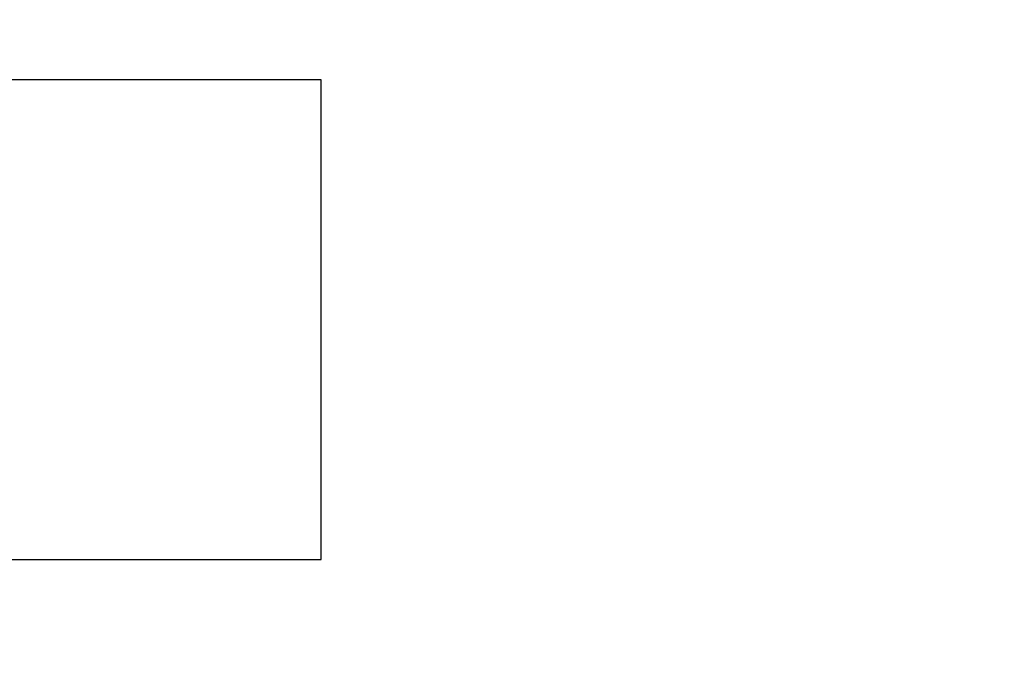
# Model space of a CAD drawing. Extents: x 0 to 1135, y 0 to 420.
# Tile 14 of 50: x 527 to 562, y 134 to 158. Entities that reach past the tile are written whole.
import ezdxf

# ---------------------------------------------------------------- set-up
doc = ezdxf.new("R2010")
doc.units = 0
doc.header["$LTSCALE"] = 2
doc.header["$MEASUREMENT"] = 0
doc.layers.add('FBR', color=8, linetype='CONTINUOUS')
doc.layers.add('Ingenieurbauwerke', color=15, linetype='CONTINUOUS')

msp = doc.modelspace()

# ---------------------------------------------------------------- linework, layer by layer
at = {"layer": 'FBR'}
for points in [[(159.506, 218.371, 0.000005), (172.006, 218.371, 0.000002), (185.995, 218.371, 0.000002), (197.006, 218.371, 0.000005), (209.506, 218.371, -0.000006), (222.006, 218.371, -0.000002), (236.976, 218.371, -0.000002), (247.006, 218.371)], [(250.479, 222.371, -0.000002), (263.664, 222.37, -0.000002), (272.005, 222.37, -0.000033)], [(159.506, 222.371, 0.000005), (172.006, 222.371, 0.000002), (185.995, 222.371, 0.000002), (197.006, 222.371, 0.000005), (209.506, 222.371, -0.000006), (222.006, 222.371, -0.000002), (236.976, 222.371, -0.000003), (247.006, 222.371)], [(277.692, 222.37, -0.00001), (297.005, 222.366, -0.000009), (311.07, 222.363, -0.000011), (322.006, 222.36, -0.00004), (334.506, 222.355, 0.000056), (347.007, 222.351, 0.000011), (348.74, 222.351, -0.000027), (350.474, 222.35, -0.00003), (355.78, 222.348, -0.00001), (372.005, 222.341, -0.000005), (384.506, 222.336, 0.000013), (397.006, 222.33, 0.000004), (409.506, 222.325, -0.000007), (422.006, 222.32, -0.000002), (434.506, 222.314, 0.000003), (447.005, 222.309), (481.396, 222.294, 0)], [(277.691, 218.37, -0.00001), (297.005, 218.366, -0.000009), (311.07, 218.363, -0.000011), (322.005, 218.36, -0.00004), (334.505, 218.355, 0.000056), (347.005, 218.351, 0.000011), (348.739, 218.351, -0.000027), (350.473, 218.35, -0.00003), (355.779, 218.348, -0.00001), (372.004, 218.341, -0.000005), (384.504, 218.336, 0.000013), (397.004, 218.33, 0.000004), (409.504, 218.325, -0.000007), (422.005, 218.32, -0.000002), (434.504, 218.314, 0.000003), (447.004, 218.309), (478.458, 218.295, 0)], [(250.479, 218.371, -0.000002), (263.664, 218.37, -0.000003), (272.005, 218.37, -0.000033)]]:
    msp.add_lwpolyline(points, format="xyb", dxfattribs=at)
at = {"layer": 'Ingenieurbauwerke'}
msp.add_lwpolyline([(499.938, 138.467), (537.634, 138.467), (537.634, 155.772), (499.938, 155.772)], close=True, dxfattribs=at)

doc.saveas('drawing.dxf')
